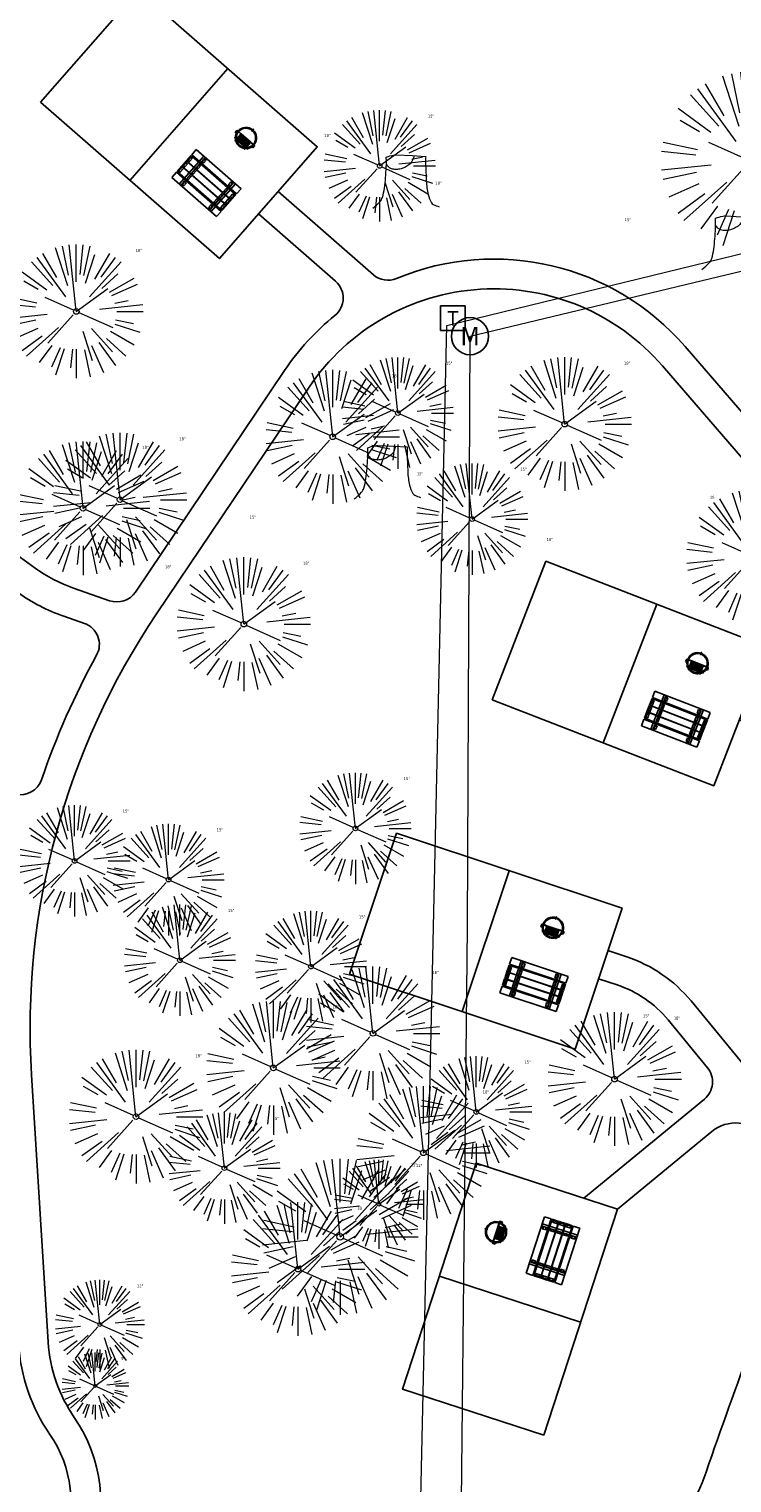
# Model space of a CAD drawing. Header units: feet. Extents: x 1134296 to 1140710, y 647902 to 649877.
# Tile 18 of 34: x 1134437 to 1134531, y 648952 to 649148. Entities that reach past the tile are written whole.
import ezdxf
from ezdxf.enums import TextEntityAlignment as Align

# ---------------------------------------------------------------- set-up
doc = ezdxf.new("R2010")
doc.units = ezdxf.units.FT
doc.header["$MEASUREMENT"] = 0
for name, color, linetype, lineweight in [('-ANGLE-IRON', 8, 'Continuous', 25), ('V-SITE-VEGE', 8, 'Continuous', 18), ('V-SITE-VEGE-TEXT', 8, 'Continuous', 18), ('V-UTIL-POWR-LINE-UNDR', 8, 'Continuous', 15)]:
    doc.layers.add(name, color=color, linetype=linetype, lineweight=lineweight)
for name, color, linetype in [('-BOLTS-LAGS-SCREWS', 7, 'Continuous'), ('-CONCRETE', 9, 'Continuous'), ('-HARDWARE', 7, 'Continuous'), ('-TIMBER', 5, 'Continuous'), ('C-CAMPSITE-PADS', 6, 'Continuous')]:
    doc.layers.add(name, color=color, linetype=linetype)
doc.styles.add('SEI-Dim & Leader', font='tahoma.ttf')

# ---------------------------------------------------------------- blocks, each defined once
blk = doc.blocks.new('V-SITE-Meter')
blk.add_circle((0, 0), 0.08)
at = {"style": 'SEI-Dim & Leader'}
blk.add_text('M', height=0.08, dxfattribs=at).set_placement((0, 0), align=Align.MIDDLE_CENTER)
blk = doc.blocks.new('*U874', base_point=(1134495.955, 649106.737))
at = {"xscale": 31.25, "yscale": 31.25, "zscale": 31.25}
blk.add_blockref('V-SITE-Meter', (1134495.955, 649106.737), dxfattribs=at)
blk = doc.blocks.new('V-SITE-VEGE-Coniferious Tree 2')
at = {"color": 0, "linetype": 'ByBlock'}
for p, q in [((-0.0003, 0.0026), (-0.0523, 0.4973)), ((0, 0.2219), (0, 0.5)), ((0.0289, 0.2753), (0.0522, 0.4973)), ((-0.146, 0.2528), (-0.25, 0.433)), ((-0.0626, 0.1926), (-0.1545, 0.4755)), ((-0.0575, 0.2704), (-0.104, 0.4891)), ((0.0572, 0.2693), (0.1039, 0.4891)), ((0.0685, 0.211), (0.1382, 0.4256)), ((0.1391, 0.2411), (0.25, 0.433)), ((-0.1757, 0.1951), (-0.3346, 0.3716)), ((-0.0791, 0.1089), (-0.2939, 0.4045)), ((0.0978, 0.1086), (0.3345, 0.3716)), ((0.1869, 0.2573), (0.2939, 0.4045)), ((-0.2201, 0.1599), (-0.4046, 0.2939)), ((0.192, 0.1729), (0.3116, 0.2806)), ((0.2488, 0.1436), (0.433, 0.25)), ((-0.2844, 0.1642), (-0.3931, 0.227)), ((-0.0009, -0.0007), (0.235, 0.1707)), ((0.2659, 0.1184), (0.4568, 0.2034)), ((-0.2961, 0.0629), (-0.4891, 0.1039)), ((-0.0199, 0.0089), (-0.2319, 0.1032)), ((0.2873, 0.0611), (0.3885, 0.0826)), ((-0.306, 0.0322), (-0.4973, 0.0523)), ((0.1731, 0.0182), (0.4972, 0.0523)), ((0.3025, 0), (0.5, 0)), ((-0.2183, -0.0229), (-0.4973, -0.0523)), ((-0.3022, -0.0642), (-0.4891, -0.1039)), ((-0.023, -0.0255), (-0.2138, -0.2374)), ((0.0185, -0.0083), (0.272, -0.1211)), ((0.2936, -0.0624), (0.4274, -0.0908)), ((-0.2881, -0.1283), (-0.4568, -0.2034)), ((-0.132, -0.1189), (-0.3716, -0.3346)), ((0.0478, -0.1473), (0.1192, -0.3671)), ((0.1144, -0.1271), (0.2718, -0.3019)), ((0.2555, -0.1475), (0.433, -0.25)), ((0.2891, -0.094), (0.4755, -0.1545)), ((-0.2545, -0.1849), (-0.4046, -0.2939)), ((0.1689, -0.2325), (0.2939, -0.4045)), ((0.2254, -0.2029), (0.3716, -0.3346)), ((-0.1843, -0.2536), (-0.2767, -0.3808)), ((-0.1214, -0.2725), (-0.1856, -0.4168)), ((-0.091, -0.2799), (-0.1545, -0.4755)), ((-0.0297, -0.2818), (-0.0443, -0.4216)), ((0, -0.2818), (0, -0.5)), ((0.061, -0.2873), (0.1039, -0.4891)), ((0.1131, -0.2541), (0.2033, -0.4568))]:
    blk.add_line(p, q, dxfattribs=at)
blk.add_circle((0, 0), 0.0208)
blk = doc.blocks.new('V-UTIL-POWR-TRANS')
blk.add_lwpolyline([(-0.075, 0.075), (0.075, 0.075), (0.075, -0.075), (-0.075, -0.075)], close=True)
at = {"style": 'SEI-Dim & Leader'}
blk.add_text('T', height=0.09, dxfattribs=at).set_placement((0, 0), align=Align.MIDDLE_CENTER)
blk = doc.blocks.new('*U927', base_point=(1134495.955, 649106.737))
at = {"xscale": 31.25, "yscale": 31.25, "zscale": 31.25}
blk.add_blockref('V-SITE-Meter', (1134495.955, 649106.737), dxfattribs=at)
blk = doc.blocks.new('V-SITE-VEGE-Stump')
for points in [[(-0.1229, -0.0143, 0.052613), (-0.0986, 0.0077, 0.106195), (-0.0905, 0.0219, 0.044862), (-0.0837, 0.0527, 0.020074), (-0.0776, 0.1229, 0.011675), (-0.0773, 0.1364, 0.007866), (-0.0776, 0.1565)], [(-0.0776, 0.1565, -0.027668), (-0.0534, 0.1634, -0.067978), (-0.0432, 0.1643), (0.0086, 0.1616), (0.054, 0.1591)], [(0.0151, 0.1613, -0.082864), (0.0081, 0.142, -0.111324), (-0.0021, 0.1306, -0.039313), (-0.0159, 0.1223, -0.049197), (-0.028, 0.1177, -0.066002), (-0.0447, 0.1155, -0.070187), (-0.0604, 0.1177, -0.114859), (-0.0685, 0.1223, -0.075938), (-0.0773, 0.1332)], [(0.054, 0.1591, 0.004334), (0.0538, 0.1369, 0.008344), (0.054, 0.1254), (0.0561, 0.0762, 0.046252), (0.0624, 0.0317, 0.069625), (0.0733, 0.0038, 0.149725), (0.0794, -0.002, 0.058523), (0.0992, -0.0091)]]:
    blk.add_lwpolyline(points, format="xyb")
blk = doc.blocks.new('C_XBASE-PACTOLA_02403811')
at = {"layer": 'V-UTIL-POWR-LINE-UNDR', "flags": 128}
for points in [[(1134459.68, 648691.6), (1134473.79, 648747.28), (1134487.67, 648772.88), (1134492.62, 648802.57), (1134496.09, 648841.02), (1134500.8, 648860.32), (1134494.59, 648928.38), (1134495.61, 649027.12), (1134495.96, 649106.74), (1134599.22, 649131.5), (1134637.55, 649168.54), (1134656.34, 649214.88), (1134694.64, 649279.09), (1134746.48, 649319.73), (1134803.11, 649342.85), (1134848.62, 649349.48), (1134877.8, 649337.9), (1134908.97, 649315.13), (1134965.72, 649315.53), (1135021.66, 649297.83), (1135074.57, 649267.3), (1135109.81, 649210.95), (1135119.86, 649164.36), (1135144.6, 649102.15)], [(1134492.85, 649108.17), (1134575.97, 649128.47), (1134599.22, 649131.5)], [(1134473.06, 648231.49), (1134478.46, 648413.9), (1134486.34, 648507.97), (1134488, 648563.71), (1134458.97, 648637.48), (1134452.33, 648694.36), (1134469.76, 648757.01), (1134484.27, 648785.6), (1134490.08, 648837.1), (1134491.32, 648874.4), (1134488.84, 648928), (1134492.85, 649108.17)]]:
    blk.add_lwpolyline(points, dxfattribs=at)
at = {"layer": '', "xscale": 22, "yscale": 22, "zscale": 22, "rotation": 0.02560174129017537}
blk.add_blockref('V-UTIL-POWR-TRANS', (1134493.65, 649109.16), dxfattribs=at)
at = {"layer": ''}
for name in ['*U874', '*U927']:
    blk.add_blockref(name, (1134495.96, 649106.74), dxfattribs=at)
at = {"layer": '', "xscale": 31.25, "yscale": 31.25, "zscale": 31.25}
blk.add_blockref('V-SITE-Meter', (1134495.96, 649106.74), dxfattribs=at)
at = {"layer": 'V-SITE-VEGE', "rotation": 8.537736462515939e-07}
for p, xscale, yscale, zscale in [((1134533.68, 649130.33), 23.99971008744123, 23.99971008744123, 23.99971008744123), ((1134483.69, 648989.87), 11.99985504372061, 11.99985504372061, 11.99985504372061), ((1134446.12, 648973.68), 11.99985504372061, 11.99985504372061, 11.99985504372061)]:
    blk.add_blockref('V-SITE-VEGE-Coniferious Tree 2', p, dxfattribs=dict(at, xscale=xscale, yscale=yscale, zscale=zscale))
at = {"layer": 'V-SITE-VEGE'}
for name, p, xscale, yscale, zscale in [('V-SITE-VEGE-Coniferious Tree 2', (1134483.79, 649129.67), 14.99981880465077, 14.99981880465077, 14.99981880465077), ('V-SITE-VEGE-Stump', (1134487.81, 649124.54), 40.31522404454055, 40.31522404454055, 40.31522404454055), ('V-SITE-VEGE-Stump', (1134532.14, 649116.31), 40.31522404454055, 40.31522404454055, 40.31522404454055), ('V-SITE-VEGE-Coniferious Tree 2', (1134442.95, 649110.07), 17.99978256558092, 17.99978256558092, 17.99978256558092), ('V-SITE-VEGE-Coniferious Tree 2', (1134486.24, 649096.39), 14.99981880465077, 14.99981880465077, 14.99981880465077), ('V-SITE-VEGE-Coniferious Tree 2', (1134508.7, 649094.9), 17.99978256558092, 17.99978256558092, 17.99978256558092), ('V-SITE-VEGE-Coniferious Tree 2', (1134477.47, 649093.19), 17.99978256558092, 17.99978256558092, 17.99978256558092), ('V-SITE-VEGE-Coniferious Tree 2', (1134443.86, 649083.57), 17.99978256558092, 17.99978256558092, 17.99978256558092), ('V-SITE-VEGE-Coniferious Tree 2', (1134448.84, 649084.73), 17.99978256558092, 17.99978256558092, 17.99978256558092), ('V-SITE-VEGE-Stump', (1134485.31, 649085.41), 40.31522404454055, 40.31522404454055, 40.31522404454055), ('V-SITE-VEGE-Coniferious Tree 2', (1134496.24, 649082.12), 14.99981880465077, 14.99981880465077, 14.99981880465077), ('V-SITE-VEGE-Coniferious Tree 2', (1134534.08, 649077.06), 17.99978256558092, 17.99978256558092, 17.99978256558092), ('V-SITE-VEGE-Coniferious Tree 2', (1134465.5, 649067.97), 17.99978256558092, 17.99978256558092, 17.99978256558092), ('V-SITE-VEGE-Coniferious Tree 2', (1134480.52, 649040.47), 14.99981880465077, 14.99981880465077, 14.99981880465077), ('V-SITE-VEGE-Coniferious Tree 2', (1134442.72, 649036.09), 14.99981880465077, 14.99981880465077, 14.99981880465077), ('V-SITE-VEGE-Coniferious Tree 2', (1134455.37, 649033.57), 14.99981880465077, 14.99981880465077, 14.99981880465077), ('V-SITE-VEGE-Coniferious Tree 2', (1134456.89, 649022.72), 14.99981880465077, 14.99981880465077, 14.99981880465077), ('V-SITE-VEGE-Coniferious Tree 2', (1134474.54, 649021.86), 14.99981880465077, 14.99981880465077, 14.99981880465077), ('V-SITE-VEGE-Coniferious Tree 2', (1134482.89, 649012.87), 17.99978256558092, 17.99978256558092, 17.99978256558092), ('V-SITE-VEGE-Coniferious Tree 2', (1134469.48, 649008.23), 17.99978256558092, 17.99978256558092, 17.99978256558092), ('V-SITE-VEGE-Coniferious Tree 2', (1134515.41, 649006.72), 17.99978256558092, 17.99978256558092, 17.99978256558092), ('V-SITE-VEGE-Coniferious Tree 2', (1134450.99, 649001.66), 17.99978256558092, 17.99978256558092, 17.99978256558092), ('V-SITE-VEGE-Coniferious Tree 2', (1134496.8, 649002.3), 14.99981880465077, 14.99981880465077, 14.99981880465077), ('V-SITE-VEGE-Coniferious Tree 2', (1134489.68, 648996.79), 17.99978256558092, 17.99978256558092, 17.99978256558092), ('V-SITE-VEGE-Coniferious Tree 2', (1134462.89, 648994.73), 14.99981880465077, 14.99981880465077, 14.99981880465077), ('V-SITE-VEGE-Coniferious Tree 2', (1134478.48, 648985.48), 20.99974632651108, 20.99974632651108, 20.99974632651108), ('V-SITE-VEGE-Coniferious Tree 2', (1134472.79, 648981.14), 17.99978256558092, 17.99978256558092, 17.99978256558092), ('V-SITE-VEGE-Coniferious Tree 2', (1134445.5, 648965.41), 8.999891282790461, 8.999891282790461, 8.999891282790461)]:
    blk.add_blockref(name, p, dxfattribs=dict(at, xscale=xscale, yscale=yscale, zscale=zscale))
at = {"layer": 'V-SITE-VEGE-TEXT', "char_height": 0.4, "attachment_point": 7, "style": 'SEI-Dim & Leader'}
for s, insert in [('15"', (1134490.27, 649136.17)), ('18"', (1134476.34, 649133.55)), ('18"', (1134491.29, 649127.14)), ('15"', (1134516.78, 649122.22)), ('18"', (1134450.93, 649118.07)), ('15"', (1134492.71, 649102.89)), ('18"', (1134516.68, 649102.9)), ('18"', (1134485.44, 649101.19)), ('18"', (1134456.81, 649092.73)), ('18"', (1134451.83, 649091.57)), ('15"', (1134502.72, 649088.62)), ('15"', (1134488.79, 649088.01)), ('18"', (1134528.24, 649084.84)), ('15"', (1134466.29, 649082.18)), ('18"', (1134506.28, 649079.16)), ('18"', (1134454.9, 649075.5)), ('18"', (1134473.48, 649075.97)), ('15"', (1134487, 649046.97)), ('15"', (1134449.2, 649042.59)), ('15"', (1134461.85, 649040.07)), ('15"', (1134463.37, 649029.22)), ('15"', (1134481.02, 649028.36)), ('18"', (1134490.87, 649020.87)), ('18"', (1134477.45, 649016.23)), ('15"', (1134519.25, 649015.04)), ('18"', (1134523.39, 649014.72)), ('18"', (1134458.97, 649009.66)), ('15"', (1134503.28, 649008.8)), ('18"', (1134497.66, 649004.79)), ('15"', (1134469.37, 649001.23)), ('21"', (1134487.95, 648994.98)), ('12"', (1134488.68, 648994.87)), ('18"', (1134480.76, 648989.14)), ('12"', (1134451.11, 648978.68)), ('9"', (1134448.99, 648968.91))]:
    blk.add_mtext(s, dxfattribs=dict(at, insert=insert))
blk = doc.blocks.new('10FT_Precast Table')
at = {"layer": '-ANGLE-IRON'}
for p, q in [((-28.5, 21.1), (-28.5, 27.6)), ((-28.5, 27.6), (-24.5, 27.6)), ((-24.5, 27.6), (-24.5, 21.1)), ((28.5, 21.1), (28.5, 27.6)), ((28.5, 27.6), (32.5, 27.6)), ((32.5, 27.6), (32.5, 21.1)), ((-43.5, 15.3), (-46.5, 15.3)), ((-46.5, 15.3), (-46.5, -15.3)), ((-43.5, -15.3), (-43.5, 15.3)), ((-24.5, 21.1), (-28.5, 21.1)), ((-25.5, 15.3), (-28.5, 15.3)), ((-28.5, 15.3), (-28.5, -15.3)), ((-25.5, -15.3), (-25.5, 15.3)), ((32.5, 21.1), (28.5, 21.1)), ((32.5, 15.3), (29.5, 15.3)), ((29.5, 15.3), (29.5, -15.3)), ((32.5, -15.3), (32.5, 15.3)), ((46.5, 15.3), (43.5, 15.3)), ((43.5, 15.3), (43.5, -15.3)), ((46.5, -15.3), (46.5, 15.3)), ((-46.5, -15.3), (-43.5, -15.3)), ((-28.5, -15.3), (-25.5, -15.3)), ((-28.5, -27.6), (-28.5, -21.1)), ((-28.5, -21.1), (-24.5, -21.1)), ((-24.5, -21.1), (-24.5, -27.6)), ((28.5, -27.6), (28.5, -21.1)), ((28.5, -21.1), (32.5, -21.1)), ((29.5, -15.3), (32.5, -15.3)), ((32.5, -21.1), (32.5, -27.6)), ((43.5, -15.3), (46.5, -15.3)), ((-24.5, -27.6), (-28.5, -27.6)), ((32.5, -27.6), (28.5, -27.6))]:
    blk.add_line(p, q, dxfattribs=at)
at = {"layer": '-BOLTS-LAGS-SCREWS'}
for centre in [(-26.5, 26.1), (30.5, 26.1), (-45, 14.3), (-45, 8.8), (-45, 2.8), (-27, 14.3), (-27, 8.8), (-27, 2.8), (-26.5, 22.6), (30.5, 22.6), (31, 14.3), (31, 8.8), (31, 2.8), (45, 14.3), (45, 8.8), (45, 2.8), (-45, -2.8), (-45, -8.8), (-45, -14.3), (-27, -2.8), (-27, -8.8), (-27, -14.3), (-26.5, -22.6), (30.5, -22.6), (31, -2.8), (31, -8.8), (31, -14.3), (45, -2.8), (45, -8.8), (45, -14.3), (-26.5, -26.1), (30.5, -26.1)]:
    blk.add_circle(centre, 0.156, dxfattribs=at)
at = {"layer": '-CONCRETE'}
for p, q in [((-32, -30), (-32, 30)), ((-28.5, 30), (-28.5, 27.6)), ((-28.5, -27.1), (-28.5, 27.1)), ((32.5, 30), (32.5, 27.6)), ((32.5, -27.1), (32.5, 27.1)), ((36, -30), (36, 30)), ((-28.5, -30), (-28.5, -27.6)), ((32.5, -27.6), (32.5, -30))]:
    blk.add_line(p, q, dxfattribs=at)
at = {"layer": '-TIMBER'}
for p, q in [((-48, 18.7), (-48, 30)), ((-48, 30), (48, 30)), ((48, 18.7), (48, 30)), ((-48, 18.7), (48, 18.7)), ((-48, 5.9), (-48, 17.1)), ((-48, 17.1), (48, 17.1)), ((-48, 5.9), (48, 5.9)), ((-48, -5.6), (-48, 5.6)), ((-48, 5.6), (48, 5.6)), ((48, 17.1), (48, 5.9)), ((48, 5.6), (48, -5.6)), ((48, -5.6), (-48, -5.6)), ((-48, -17.1), (-48, -5.9)), ((48, -5.9), (-48, -5.9)), ((48, -17.1), (-48, -17.1)), ((-48, -30), (-48, -18.7)), ((-48, -18.7), (48, -18.7)), ((48, -5.9), (48, -17.1)), ((48, -30), (48, -18.7)), ((-48, -30), (48, -30))]:
    blk.add_line(p, q, dxfattribs=at)
blk = doc.blocks.new('*X1314')
at = {"color": 0}
for p, q in [((146.1, 353.6), (146.1, 353.7)), ((146.1, 352.9), (146.8, 353.6)), ((146.1, 352.5), (146.8, 353.3)), ((146.1, 351.8), (146.8, 352.6)), ((146.1, 351.5), (146.8, 352.2)), ((146.1, 350.8), (146.8, 351.5)), ((146.3, 350.7), (146.8, 351.2))]:
    blk.add_line(p, q, dxfattribs=at)
blk = doc.blocks.new('Pilot Rocks FS-30_18_PA')
at = {"layer": '-HARDWARE'}
for p, q in [((-8.8, 0), (-17.9, 0)), ((-17.9, 0), (-12.8, 0)), ((-10.2, 0), (10.2, 0)), ((8.8, 0), (17.9, 0)), ((12.8, 0), (17.9, 0)), ((-18.9, -1.4), (-18.9, -1)), ((-18.9, -1.4), (-18.9, -1)), ((-18.9, -4.6), (-18.9, -1.4)), ((-18.9, -1.4), (-18.9, -1.4)), ((-18.2, -1.4), (-18.2, -1)), ((-18.2, -1), (-18.2, -1.4)), ((-18.2, -1.4), (-18.1, -1.4)), ((-18.1, -1.4), (-18.1, -4.6)), ((-8.8, -0.6), (-17.9, -0.6)), ((-13.3, -0.6), (-17.9, -0.6)), ((-10.2, -0.6), (10.2, -0.6)), ((-10.2, -0.6), (-10.2, -11.3)), ((-10.2, -11.3), (-10.2, -14.8)), ((-10.2, -13.7), (-10.2, -14.8)), ((-9.5, -0.6), (-9.5, -11.3)), ((-9.5, -11.3), (-9.5, -14.8)), ((-9.5, -11.6), (9.5, -11.6)), ((-9.5, -12.3), (9.5, -12.3)), ((-9.5, -14.8), (-9.5, -14.5)), ((-8.8, -0.6), (-8.8, -11.6)), ((-8.3, -0.6), (-8.3, -11.6)), ((-7.5, -0.6), (-7.5, -11.6)), ((-7, -0.6), (-7, -11.6)), ((-6.2, -0.6), (-6.2, -11.6)), ((-5.7, -0.6), (-5.7, -11.6)), ((-4.9, -0.6), (-4.9, -11.6)), ((-4.3, -0.6), (-4.3, -11.6)), ((-3.6, -0.6), (-3.6, -11.6)), ((-3, -0.6), (-3, -11.6)), ((-2.2, -0.6), (-2.2, -11.6)), ((-1.7, -0.6), (-1.7, -11.6)), ((-0.9, -0.6), (-0.9, -11.6)), ((-0.4, -0.6), (-0.4, -11.6)), ((0.4, -0.6), (0.4, -11.6)), ((0.9, -0.6), (0.9, -11.6)), ((1.7, -0.6), (1.7, -11.6)), ((2.2, -0.6), (2.2, -11.6)), ((3, -0.6), (3, -11.6)), ((3.6, -0.6), (3.6, -11.6)), ((4.3, -0.6), (4.3, -11.6)), ((4.9, -0.6), (4.9, -11.6)), ((5.7, -0.6), (5.7, -11.6)), ((6.2, -0.6), (6.2, -11.6)), ((7, -0.6), (7, -11.6)), ((7.5, -0.6), (7.5, -11.6)), ((8.3, -0.6), (8.3, -11.6)), ((8.8, -0.6), (8.8, -11.6)), ((17.9, -0.6), (8.8, -0.6)), ((9.5, -0.6), (9.5, -11.3)), ((9.5, -11.3), (9.5, -14.8)), ((9.5, -14.5), (9.5, -14.8)), ((10.2, -0.6), (10.2, -11.3)), ((10.2, -11.3), (10.2, -14.8)), ((10.2, -14.8), (10.2, -13.7)), ((18.1, -4.6), (18.1, -1.4)), ((18.1, -1.4), (18.2, -1.4)), ((18.9, -4.6), (18.1, -4.6)), ((18.2, -1.4), (18.2, -1)), ((18.2, -1.4), (18.2, -1)), ((18.9, -1.4), (18.9, -1)), ((18.9, -1), (18.9, -1.4)), ((18.9, -1.4), (18.9, -1.4)), ((18.9, -1.4), (18.9, -4.6))]:
    blk.add_line(p, q, dxfattribs=at)
at = {"layer": '-HARDWARE', "flags": 128}
for points in [[(0, 18.2, 1), (-0.6, 18.2), (-0.6, 15, 1), (0, 15), (0, 18.2)], [(-11.8, -8.9, -1), (-11.3, -9.4), (-13.5, -11.7, -1), (-14, -11.3), (-11.8, -8.9)], [(11.8, -8.9, 1), (11.3, -9.4), (13.5, -11.7, 1), (14, -11.3), (11.8, -8.9)]]:
    blk.add_lwpolyline(points, format="xyb", dxfattribs=at)
at = {"layer": '-HARDWARE'}
for points in [[(-18.9, -4.6), (-18.9, -1.4), (-18.1, -1.4), (-18.1, -4.6)], [(-7.5, -11.6), (-8.3, -11.6), (-8.3, -0.6), (-7.5, -0.6)], [(-6.2, -11.6), (-7, -11.6), (-7, -0.6), (-6.2, -0.6)], [(-4.9, -11.6), (-5.7, -11.6), (-5.7, -0.6), (-4.9, -0.6)], [(-3.6, -11.6), (-4.3, -11.6), (-4.3, -0.6), (-3.6, -0.6)], [(-2.2, -11.6), (-3, -11.6), (-3, -0.6), (-2.2, -0.6)], [(-0.9, -11.6), (-1.7, -11.6), (-1.7, -0.6), (-0.9, -0.6)], [(-0.4, -11.6), (0.4, -11.6), (0.4, -0.6), (-0.4, -0.6)], [(0.9, -11.6), (1.7, -11.6), (1.7, -0.6), (0.9, -0.6)], [(2.2, -11.6), (3, -11.6), (3, -0.6), (2.2, -0.6)], [(3.6, -11.6), (4.3, -11.6), (4.3, -0.6), (3.6, -0.6)], [(4.9, -11.6), (5.7, -11.6), (5.7, -0.6), (4.9, -0.6)], [(6.2, -11.6), (7, -11.6), (7, -0.6), (6.2, -0.6)], [(7.5, -11.6), (8.3, -11.6), (8.3, -0.6), (7.5, -0.6)], [(18.9, -4.6), (18.9, -1.4), (18.1, -1.4), (18.1, -4.6)]]:
    blk.add_lwpolyline(points, close=True, dxfattribs=at)
for centre, radius, start, end in [((-17.9, -1), 1, 90, 180), ((-17.9, -1), 1, 90, 180), ((0, 0), 17.1, 0.1484, 179.8516), ((0, 0), 15.7, 0.161, 179.839), ((17.9, -1), 1, 0, 90), ((17.9, -1), 1, 0, 90), ((-17.9, -1), 0.333, 90, 180), ((-17.9, -1), 0.333, 90, 180), ((0, 0), 17.1, 182.0901, 220.7491), ((0, 0), 15.7, 182.2674, 220.2248), ((0, 0), 17.1, 220.7491, 233.2978), ((0, 0), 15.7, 220.2248, 229.5861), ((-9.9, -11.6), 0.333, 0, 180), ((-9.9, -14.8), 0.333, 180, 0), ((-9.9, -14.8), 0.333, 180, 0), ((0, 0), 15.7, 232.704, 307.296), ((0, 0), 17.1, 236.0414, 303.9586), ((9.9, -11.6), 0.333, 0, 180), ((9.9, -14.8), 0.333, 180, 0), ((9.9, -14.8), 0.333, 180, 0), ((0, 0), 15.7, 310.4139, 319.7752), ((0, 0), 17.1, 306.7022, 319.2509), ((0, 0), 15.7, 319.7752, 357.7326), ((0, 0), 17.1, 319.2509, 357.9099), ((17.9, -1), 0.333, 0, 90), ((17.9, -1), 0.333, 0, 90)]:
    blk.add_arc(centre, radius, start, end, dxfattribs=at)
at = {"layer": '-HARDWARE', "rotation": 180}
for p, xscale, yscale, zscale in [((137.7, 372.6), 1.066666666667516, 1.066666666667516, 1.066666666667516), ((-137.7, 372.6), -1.066666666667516, 1.066666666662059, 1.066666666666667)]:
    blk.add_blockref('*X1314', p, dxfattribs=dict(at, xscale=xscale, yscale=yscale, zscale=zscale))
blk = doc.blocks.new('C_PBASE-PACTOLA_02403811')
at = {"layer": '', "flags": 128}
for points in [[(1134470.12, 649126.22), (1134482.94, 649115.01)], [(1134477.86, 649114.13), (1134467.48, 649123.21)]]:
    blk.add_lwpolyline(points, dxfattribs=at)
for points in [[(1134482.94, 649115.01, 0.286072), (1134486.07, 649114.5, -0.324275), (1134524.91, 649105.35), (1134536.53, 649091.89, 0.044914), (1134548.9, 649079.93, -0.322047), (1134554.79, 649058.55, 0.441521), (1134558.18, 649051.98), (1134566.02, 649049.88, 0.343333), (1134571.68, 649052.27, -0.020778), (1134597.71, 649094.58), (1134601.86, 649091.79)], [(1134428.46, 649081.99), (1134437.39, 649075.52, 0.07341), (1134442.57, 649072.82), (1134447.43, 649071.13, 0.340468), (1134450.91, 649072.29), (1134470.97, 649102.1, -0.074542), (1134477.77, 649109.54, 0.465285), (1134477.86, 649114.13)], [(1134515.8, 648989.2), (1134528.52, 648999.67, -0.414214), (1134535.56, 648998.99), (1134540.04, 648993.55, -0.27686), (1134540.8, 648988.46, 0.01548), (1134527.75, 648953.82, -0.124351), (1134521.07, 648943.56)], [(1134444.84, 648942.46, 0.25003), (1134442.68, 648961.16, -0.136482), (1134439.17, 648971.29), (1134436.92, 649007.31, -0.165122), (1134453.76, 649069.36), (1134474.29, 649099.87, -0.494522), (1134521.88, 649102.73), (1134533.5, 649089.28, 0.044914), (1134546.39, 649076.81, -0.354348), (1134550.34, 649058.34), (1134549.78, 649057.25, -0.406048), (1134546.13, 649055.21), (1134537.87, 649057.43, -0.027005), (1134533.66, 649058.81)], [(1134409.69, 649051.34, 0.088151), (1134412.26, 649050.25), (1134434.76, 649045.07, 0.384666), (1134438.27, 649047.03, -0.044139), (1134445.68, 649063.79, 0.464999), (1134444.03, 649068.08), (1134441.26, 649069.04, -0.07341), (1134435.04, 649072.28), (1134426.12, 649078.75)], [(1134532.21, 649055.08, 0.027005), (1134536.83, 649053.57), (1134561.73, 649046.89, -0.481459), (1134564.86, 649039.72, 0.017149), (1134546.96, 649002.83, -0.557743), (1134538.53, 649001.68), (1134525.71, 649017.24, 0.140993), (1134517.05, 649023.19), (1134514.53, 649024.03)], [(1134511.29, 648990.67), (1134527.52, 649004.03, 0.414214), (1134527.93, 649008.26), (1134522.62, 649014.7, 0.140993), (1134515.78, 649019.39), (1134513.26, 649020.23)], [(1134457.84, 648902.02), (1134457.2, 648905.46, -0.126677), (1134457.85, 648914.92, 0.395181), (1134456.14, 648918.64), (1134447.43, 648922.19, -0.410933), (1134439.68, 648940.28), (1134441.11, 648943.93, 0.25003), (1134439.39, 648958.89, -0.136482), (1134435.18, 648971.04)]]:
    blk.add_lwpolyline(points, format="xyb", dxfattribs=at)
at = {"layer": 'C-CAMPSITE-PADS'}
for points in [[(1134438.13, 649138.26), (1134451.3, 649153.31), (1134475.38, 649132.24), (1134462.22, 649117.19)], [(1134498.94, 649057.8), (1134506.18, 649076.44), (1134536.01, 649064.87), (1134528.78, 649046.22)], [(1134479.74, 649020.86), (1134486.06, 649039.83), (1134516.42, 649029.72), (1134510.1, 649010.74)], [(1134505.89, 648958.77), (1134486.87, 648964.97), (1134496.79, 648995.4), (1134515.8, 648989.2)]]:
    blk.add_lwpolyline(points, close=True, dxfattribs=at)
at = {"layer": 'Defpoints'}
for points in [[(1134450.17, 649127.72), (1134463.34, 649142.78)], [(1134513.86, 649052.01), (1134521.1, 649070.65)], [(1134494.92, 649015.8), (1134501.24, 649034.78)], [(1134510.85, 648973.99), (1134491.83, 648980.18)]]:
    blk.add_lwpolyline(points, dxfattribs=at)
at = {"layer": '-HARDWARE'}
for p, xscale, yscale, zscale, rotation in [((1134465.79, 649133.43), 0.08333333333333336, 0.08333333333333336, 0.08333333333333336, 318.8203477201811), ((1134526.59, 649062.71), 0.08333333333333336, 0.08333333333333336, 0.08333333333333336, 338.7961843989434), ((1134507.12, 649027.1), 0.08333333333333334, 0.08333333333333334, 0.08333333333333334, 341.5786001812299), ((1134499.46, 648986.11), 0.08333333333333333, 0.08333333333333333, 0.08333333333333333, 71.95383072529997)]:
    blk.add_blockref('Pilot Rocks FS-30_18_PA', p, dxfattribs=dict(at, xscale=xscale, yscale=yscale, zscale=zscale, rotation=rotation))
for p, xscale, yscale, zscale, rotation in [((1134460.47, 649127.35), 0.08333333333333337, 0.08333333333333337, 0.08333333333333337, 318.8203477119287), ((1134523.67, 649055.18), 0.08333333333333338, 0.08333333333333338, 0.08333333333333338, 338.7961843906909), ((1134504.57, 649019.44), 0.08333333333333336, 0.08333333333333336, 0.08333333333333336, 341.5786001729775), ((1134507.14, 648983.61), 0.08333333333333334, 0.08333333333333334, 0.08333333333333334, 71.95383071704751)]:
    blk.add_blockref('10FT_Precast Table', p, dxfattribs=dict(xscale=xscale, yscale=yscale, zscale=zscale, rotation=rotation))

msp = doc.modelspace()

# ---------------------------------------------------------------- block references
at = {"layer": ''}
msp.add_blockref('C_XBASE-PACTOLA_02403811', (0, 0), dxfattribs=at)

# ---------------------------------------------------------------- next in the draw order: block references
msp.add_blockref('C_PBASE-PACTOLA_02403811', (0, 0), dxfattribs=at)

doc.saveas('drawing.dxf')
